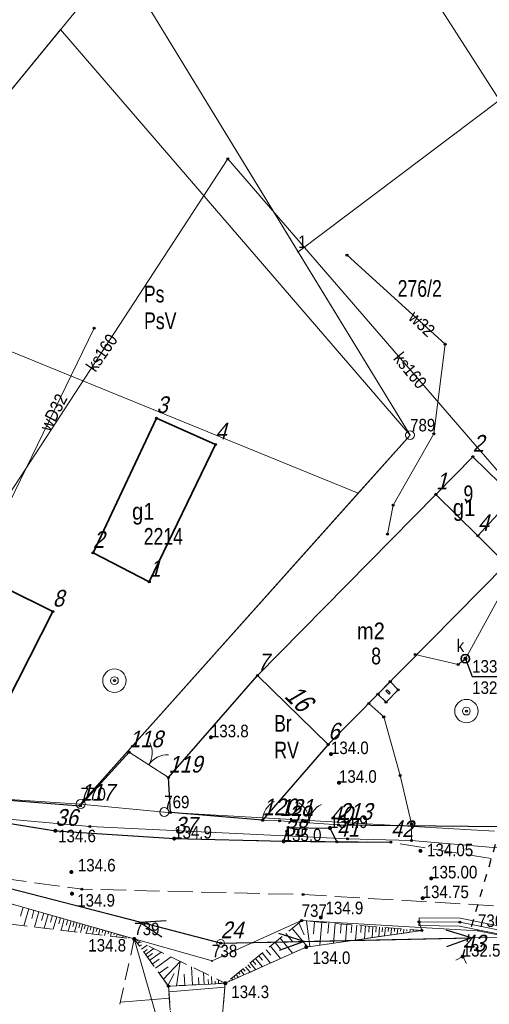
# Model space of a CAD drawing. Header units: metres. Extents: x 5548743 to 5556416, y 5707500 to 5714000.
# Tile 27 of 244: x 5551240 to 5551283, y 5711506 to 5711594. Entities that reach past the tile are written whole.
import ezdxf
from ezdxf.enums import TextEntityAlignment as Align

# ---------------------------------------------------------------- set-up
doc = ezdxf.new("R2010")
doc.units = ezdxf.units.M
for name, pattern in [('1.5_0.75', [2.25, 1.5, -0.75]), ('2.25_0.75', [3, 2.25, -0.75]), ('219-1000', [0]), ('otkz_1000', [1.4, 0.7, -0.7]), ('otob_1000', [0]), ('otof_1000', [0]), ('suep_nn_1000', [0])]:
    doc.linetypes.add(name, pattern=pattern)
doc.layers.get('0').update_dxf_attribs({"color": 2, "lineweight": 5})
doc.styles.get("Standard").update_dxf_attribs({"font": 'Working1250', "width": 0.75})
doc.linetypes.add('902-1000', pattern='A,5,0,[1,ksztalty.shx,S=1,R=0,X=0,Y=0],5', length=10)
doc.linetypes.add('otdn_1000', pattern='A,7,0,[21,ksztalty.shx,S=0.7,R=0,X=0,Y=0]', length=7)

# ---------------------------------------------------------------- blocks, each defined once
blk = doc.blocks.new('PUNKTBUD')
at = {"color": 0}
blk.add_circle((0, 0), 0.09, dxfattribs=at)
blk = doc.blocks.new('203')
at = {"linetype": 'Continuous', "lineweight": 0}
h = blk.add_hatch(color=0, dxfattribs=at)
edge = h.paths.add_edge_path()
edge.add_arc((0, 0), 0.09, 0, 360)
blk = doc.blocks.new('202')
at = {"color": 0, "linetype": 'Continuous', "lineweight": 0}
blk.add_circle((0, 0), 0.4, dxfattribs=at)
blk = doc.blocks.new('PW01')
at = {"linetype": 'Continuous', "lineweight": 13}
h = blk.add_hatch(color=0, dxfattribs=at)
edge = h.paths.add_edge_path()
edge.add_arc((0, 0), 0.18, 0, 360)
blk = doc.blocks.new('US13')
at = {"color": 0, "linetype": 'Continuous', "lineweight": 13}
for radius in [1.05, 0.35]:
    blk.add_circle((0, 0), radius, dxfattribs=at)
blk = doc.blocks.new('OK02')
at = {"color": 0, "linetype": 'Continuous', "lineweight": 0}
for centre, start, end in [((-2, 0), 0, 60), ((2, 0), 120, 180)]:
    blk.add_arc(centre, 2, start, end, dxfattribs=at)
blk = doc.blocks.new('OK04')
at = {"color": 0, "linetype": 'Continuous', "lineweight": 0}
blk.add_arc((2, 0), 2, 120, 180, dxfattribs=at)
blk = doc.blocks.new('US15')
at = {"color": 0, "linetype": 'Continuous', "lineweight": 13}
blk.add_circle((0, 0), 0.35, dxfattribs=at)
blk = doc.blocks.new('US22')
at = {"color": 0, "linetype": 'Continuous', "lineweight": 0}
blk.add_circle((0, 0), 0.4, dxfattribs=at)
blk = doc.blocks.new('SUEP1')
at = {"color": 0, "linetype": 'Continuous'}
for p, q in [((0, 0), (7.5, 0)), ((7.5, 0), (5.25, 0.75)), ((7.5, 0), (5.25, -0.75)), ((7.5, 0), (22.5, 0)), ((22.5, 0), (20.25, 0.75)), ((22.5, 0), (20.25, -0.75))]:
    blk.add_line(p, q, dxfattribs=at)
blk = doc.blocks.new('IB05')
at = {"color": 0, "linetype": 'Continuous', "lineweight": 13}
for q in [(0.495, 0.495), (0.495, -0.495)]:
    blk.add_line((0, 0), q, dxfattribs=at)
blk = doc.blocks.new('PIKIETAW1891')
at = {"color": 0}
blk.add_circle((0, 0), 0.09, dxfattribs=at)

msp = doc.modelspace()

# ---------------------------------------------------------------- linework, layer by layer
at = {"layer": '000 Inne (niezydentyfikowane)', "color": 7, "linetype": 'CONTINUOUS', "lineweight": 18, "flags": 128}
for points in [[(5551240.74, 5711514.37), (5551240.51, 5711513.57)], [(5551241.24, 5711514.23), (5551240.8, 5711512.71)], [(5551241.71, 5711514.09), (5551241.51, 5711513.37)], [(5551242.16, 5711513.97), (5551241.77, 5711512.59)], [(5551242.59, 5711513.84), (5551242.4, 5711513.19)], [(5551242.99, 5711513.73), (5551242.64, 5711512.49)], [(5551243.38, 5711513.62), (5551243.21, 5711513.03)], [(5551243.75, 5711513.51), (5551243.43, 5711512.4)], [(5551244.09, 5711513.41), (5551243.94, 5711512.88)], [(5551244.43, 5711513.32), (5551244.14, 5711512.31)], [(5551244.74, 5711513.23), (5551244.6, 5711512.75)], [(5551245.04, 5711513.15), (5551244.78, 5711512.24)], [(5551245.32, 5711513.07), (5551245.2, 5711512.63)], [(5551245.59, 5711512.99), (5551245.36, 5711512.17)], [(5551245.85, 5711512.92), (5551245.74, 5711512.53)], [(5551246.09, 5711512.85), (5551245.88, 5711512.1)], [(5551246.33, 5711512.78), (5551246.23, 5711512.43)], [(5551265.48, 5711512.96), (5551265.97, 5711511.9)], [(5551266.16, 5711513.13), (5551266.46, 5711510.84)], [(5551266.88, 5711513.08), (5551266.79, 5711511.98)], [(5551267.54, 5711513.02), (5551267.37, 5711510.98)], [(5551268.16, 5711512.97), (5551268.08, 5711512.02)], [(5551268.74, 5711512.92), (5551268.59, 5711511.15)], [(5551269.28, 5711512.88), (5551269.21, 5711512.05)], [(5551269.78, 5711512.84), (5551269.65, 5711511.3)], [(5551270.24, 5711512.8), (5551270.18, 5711512.08)], [(5551270.68, 5711512.76), (5551270.57, 5711511.43)], [(5551271.08, 5711512.73), (5551271.03, 5711512.11)], [(5551246.59, 5711512.7), (5551246.4, 5711512.04)], [(5551246.85, 5711512.63), (5551246.76, 5711512.32)], [(5551247.11, 5711512.55), (5551246.95, 5711511.98)], [(5551247.37, 5711512.48), (5551247.3, 5711512.21)], [(5551247.63, 5711512.41), (5551247.49, 5711511.91)], [(5551247.89, 5711512.33), (5551247.83, 5711512.11)], [(5551248.15, 5711512.26), (5551248.03, 5711511.85)], [(5551248.41, 5711512.18), (5551248.36, 5711512)], [(5551248.67, 5711512.11), (5551248.58, 5711511.78)], [(5551248.93, 5711512.04), (5551248.89, 5711511.89)], [(5551249.19, 5711511.96), (5551249.12, 5711511.72)], [(5551249.45, 5711511.89), (5551249.42, 5711511.79)], [(5551264.32, 5711512.01), (5551264.93, 5711511.27)], [(5551264.88, 5711512.47), (5551266.24, 5711510.81)], [(5551271.45, 5711512.7), (5551271.36, 5711511.54)], [(5551271.8, 5711512.67), (5551271.76, 5711512.13)], [(5551272.13, 5711512.64), (5551272.05, 5711511.64)], [(5551272.43, 5711512.62), (5551272.39, 5711512.15)], [(5551272.72, 5711512.59), (5551272.64, 5711511.73)], [(5551272.98, 5711512.57), (5551272.95, 5711512.17)], [(5551273.24, 5711512.55), (5551273.17, 5711511.8)], [(5551273.51, 5711512.53), (5551273.49, 5711512.19)], [(5551273.79, 5711512.5), (5551273.74, 5711511.88)], [(5551274.07, 5711512.48), (5551274.05, 5711512.2)], [(5551274.35, 5711512.46), (5551274.31, 5711511.97)], [(5551274.62, 5711512.44), (5551274.61, 5711512.22)], [(5551274.9, 5711512.41), (5551274.87, 5711512.05)], [(5551275.18, 5711512.39), (5551275.17, 5711512.24)], [(5551275.46, 5711512.37), (5551275.44, 5711512.13)], [(5551275.73, 5711512.34), (5551275.73, 5711512.26)], [(5551276.01, 5711512.32), (5551276, 5711512.21)], [(5551249.71, 5711511.81), (5551249.66, 5711511.65)], [(5551249.97, 5711511.74), (5551249.95, 5711511.68)], [(5551250.23, 5711511.67), (5551250.21, 5711511.59)], [(5551251, 5711511.12), (5551251.22, 5711511.28)], [(5551251.19, 5711510.87), (5551251.37, 5711511)], [(5551251.37, 5711510.61), (5551251.87, 5711510.97)], [(5551263.34, 5711511.21), (5551263.84, 5711510.6)], [(5551263.81, 5711511.59), (5551264.91, 5711510.25)], [(5551251.56, 5711510.35), (5551251.87, 5711510.58)], [(5551251.72, 5711510.13), (5551252.47, 5711510.67)], [(5551251.89, 5711509.89), (5551252.34, 5711510.21)], [(5551252.1, 5711509.61), (5551253.13, 5711510.35)], [(5551262.2, 5711510.27), (5551262.94, 5711509.37)], [(5551262.54, 5711510.55), (5551262.95, 5711510.06)], [(5551262.92, 5711510.87), (5551263.83, 5711509.76)], [(5551252.33, 5711509.28), (5551252.94, 5711509.71)], [(5551252.61, 5711508.9), (5551254.02, 5711509.92)], [(5551253.32, 5711507.92), (5551254.84, 5711509.52)], [(5551254.5, 5711507.33), (5551254.84, 5711509.52)], [(5551260.9, 5711509.21), (5551261.13, 5711508.93)], [(5551261.11, 5711509.38), (5551261.61, 5711508.77)], [(5551261.35, 5711509.57), (5551261.62, 5711509.24)], [(5551261.6, 5711509.78), (5551262.21, 5711509.04)], [(5551261.88, 5711510.02), (5551262.22, 5711509.61)], [(5551252.94, 5711508.45), (5551253.76, 5711509.04)], [(5551253.73, 5711507.34), (5551254.29, 5711508.43)], [(5551255.25, 5711507.37), (5551255.2, 5711508.37)], [(5551255.94, 5711507.4), (5551255.85, 5711509.02)], [(5551256.98, 5711507.45), (5551256.93, 5711508.5)], [(5551259.85, 5711508.35), (5551260.07, 5711508.08)], [(5551260.06, 5711508.52), (5551260.19, 5711508.36)], [(5551260.27, 5711508.69), (5551260.58, 5711508.31)], [(5551260.48, 5711508.86), (5551260.66, 5711508.65)], [(5551260.69, 5711509.04), (5551261.1, 5711508.54)], [(5551256.51, 5711507.43), (5551256.48, 5711508.08)], [(5551257.36, 5711507.47), (5551257.34, 5711507.89)], [(5551257.67, 5711507.49), (5551257.63, 5711508.16)], [(5551257.97, 5711507.5), (5551257.96, 5711507.75)], [(5551258.28, 5711507.52), (5551258.26, 5711507.85)], [(5551258.58, 5711507.53), (5551258.58, 5711507.62)], [(5551259.01, 5711507.66), (5551259.04, 5711507.62)], [(5551259.22, 5711507.83), (5551259.26, 5711507.78)], [(5551259.43, 5711508), (5551259.55, 5711507.85)], [(5551259.64, 5711508.17), (5551259.73, 5711508.07)], [(5551253.81, 5711506.79), (5551258.85, 5711507.2)], [(5551253.86, 5711506.21), (5551249.47, 5711505.85)]]:
    msp.add_lwpolyline(points, dxfattribs=at)
at = {"layer": '217-kontur klasyfikacyjny', "color": 3, "linetype": 'CONTINUOUS', "lineweight": 18, "flags": 128}
for points in [[(5551283.49, 5711586.78), (5551263.92, 5711617.28)], [(5551249.32, 5711599.51), (5551275.46, 5711556.72)], [(5551244.1, 5711593.11), (5551225.25, 5711570.08)], [(5551275.46, 5711556.72), (5551244.1, 5711593.11)], [(5551270.81, 5711551.51), (5551225.25, 5711570.08)], [(5551225.25, 5711570.08), (5551270.81, 5711551.51)], [(5551270.81, 5711551.51), (5551275.46, 5711556.72)], [(5551275.46, 5711556.72), (5551270.81, 5711551.51)], [(5551245.9, 5711523.63), (5551270.81, 5711551.51)], [(5551270.81, 5711551.51), (5551245.9, 5711523.63)], [(5551234.97, 5711524.33), (5551245.9, 5711523.63)], [(5551245.9, 5711523.63), (5551253.4, 5711522.91)], [(5551253.4, 5711522.91), (5551283.04, 5711521.19)], [(5551250.71, 5711511.53), (5551215.99, 5711521.41)], [(5551254.5, 5711498.32), (5551250.71, 5711511.53)]]:
    msp.add_lwpolyline(points, dxfattribs=at)
at = {"layer": '218-kontur użytku gruntowego', "color": 3, "linetype": 'CONTINUOUS', "lineweight": 18, "flags": 128}
for points in [[(5551283.49, 5711586.78), (5551263.92, 5711617.28)], [(5551249.32, 5711599.51), (5551275.46, 5711556.72)], [(5551244.1, 5711593.11), (5551225.25, 5711570.08)], [(5551275.46, 5711556.72), (5551244.1, 5711593.11)], [(5551270.81, 5711551.51), (5551225.25, 5711570.08)], [(5551225.25, 5711570.08), (5551270.81, 5711551.51)], [(5551270.81, 5711551.51), (5551275.46, 5711556.72)], [(5551275.46, 5711556.72), (5551270.81, 5711551.51)], [(5551245.9, 5711523.63), (5551270.81, 5711551.51)], [(5551270.81, 5711551.51), (5551245.9, 5711523.63)], [(5551234.97, 5711524.33), (5551245.9, 5711523.63)], [(5551245.9, 5711523.63), (5551234.97, 5711524.33)], [(5551245.9, 5711523.63), (5551253.4, 5711522.91)], [(5551253.4, 5711522.91), (5551245.9, 5711523.63)], [(5551253.4, 5711522.91), (5551283.04, 5711521.19)], [(5551283.04, 5711521.19), (5551253.4, 5711522.91)], [(5551250.71, 5711511.53), (5551215.99, 5711521.41)], [(5551215.99, 5711521.41), (5551250.71, 5711511.53)], [(5551265.73, 5711513.17), (5551257.69, 5711509.55)], [(5551257.69, 5711509.55), (5551265.73, 5711513.17)], [(5551281.55, 5711512.27), (5551265.73, 5711513.17)], [(5551265.73, 5711513.17), (5551281.55, 5711512.27)], [(5551290.74, 5711510.43), (5551281.55, 5711512.27)], [(5551281.55, 5711512.27), (5551290.74, 5711510.43)], [(5551254.5, 5711498.32), (5551250.71, 5711511.53)], [(5551250.71, 5711511.53), (5551254.5, 5711498.32)], [(5551257.69, 5711509.55), (5551250.71, 5711511.53)], [(5551250.71, 5711511.53), (5551257.69, 5711509.55)]]:
    msp.add_lwpolyline(points, dxfattribs=at)
at = {"layer": '219-działka ewidencyjna', "color": 7, "linetype": '219-1000', "lineweight": 18, "flags": 128}
for points in [[(5551200.26, 5711539.55), (5551249.32, 5711599.51)], [(5551249.32, 5711599.51), (5551265.41, 5711573.16)], [(5551283.49, 5711586.78), (5551265.41, 5711573.16)], [(5551275.46, 5711556.72), (5551265.41, 5711573.16)], [(5551245.9, 5711523.63), (5551275.46, 5711556.72)], [(5551234.97, 5711524.33), (5551245.9, 5711523.63)], [(5551245.9, 5711523.63), (5551253.4, 5711522.91)], [(5551253.4, 5711522.91), (5551283.04, 5711521.19)], [(5551215.99, 5711521.41), (5551250.71, 5711511.53)], [(5551265.73, 5711513.17), (5551257.69, 5711509.55)], [(5551265.73, 5711513.17), (5551281.55, 5711512.27)], [(5551281.55, 5711512.27), (5551290.74, 5711510.43)], [(5551250.71, 5711511.53), (5551257.69, 5711509.55)], [(5551250.71, 5711511.53), (5551254.5, 5711498.32)]]:
    msp.add_lwpolyline(points, dxfattribs=at)
at = {"layer": '312-budynek ewidencyjny', "color": 7, "linetype": 'CONTINUOUS', "lineweight": 35, "flags": 128}
for points in [[(5551247.01, 5711546.16), (5551252.7, 5711558.25)], [(5551252.7, 5711558.25), (5551257.99, 5711555.89)], [(5551257.99, 5711555.89), (5551252.06, 5711543.57)], [(5551277.78, 5711551.41), (5551281.08, 5711554.79)], [(5551281.08, 5711554.79), (5551284.76, 5711551.18)], [(5551261.76, 5711535.17), (5551277.78, 5711551.41)], [(5551277.78, 5711551.41), (5551281.53, 5711547.68)], [(5551281.53, 5711547.68), (5551277.78, 5711551.41)], [(5551284.76, 5711551.18), (5551281.53, 5711547.68)], [(5551281.53, 5711547.68), (5551284.07, 5711545.16)], [(5551252.06, 5711543.57), (5551247.01, 5711546.16)], [(5551234.99, 5711545.05), (5551243.4, 5711540.89)], [(5551284.07, 5711545.16), (5551268.11, 5711528.96)], [(5551243.4, 5711540.89), (5551234.97, 5711524.33)], [(5551268.11, 5711528.96), (5551261.76, 5711535.17)]]:
    msp.add_lwpolyline(points, dxfattribs=at)
at = {"layer": 'brama', "color": 7, "linetype": 'otob_1000', "lineweight": 18, "flags": 128}
for points in [[(5551250.24, 5711528.27), (5551253.78, 5711526)], [(5551263.75, 5711522.12), (5551269.03, 5711521.76)]]:
    msp.add_lwpolyline(points, dxfattribs=at)
at = {"layer": 'furtka', "color": 7, "linetype": 'otof_1000', "lineweight": 18, "flags": 128}
msp.add_lwpolyline([(5551262.23, 5711522.17), (5551263.75, 5711522.12)], dxfattribs=at)
at = {"layer": 'jezdnia', "color": 7, "linetype": '2.25_0.75', "lineweight": 18, "flags": 128}
msp.add_lwpolyline([(5551172.09, 5711540.78), (5551175.55, 5711541.48), (5551179.08, 5711541.81), (5551182.67, 5711541.28), (5551184.52, 5711540.66), (5551199.48, 5711533.25), (5551229.75, 5711519.43), (5551232.58, 5711518.54), (5551237.97, 5711517.08), (5551246, 5711516), (5551265.86, 5711515.51), (5551285.84, 5711514.34), (5551298.12, 5711510.6), (5551299.87, 5711510.1), (5551304.6, 5711507.06), (5551344.36, 5711475.83), (5551354.22, 5711468.39), (5551360.8, 5711464.06), (5551374.1, 5711456.68), (5551402.05, 5711446.48), (5551407.78, 5711444.12), (5551410.66, 5711442.85), (5551414.33, 5711440.51), (5551417.63, 5711437.78), (5551420.15, 5711433.54), (5551421.37, 5711431.1), (5551426.56, 5711417.26), (5551432.01, 5711390.13), (5551431.87, 5711377.29), (5551426.97, 5711372.97), (5551427.74, 5711369.97), (5551440.19, 5711371.8), (5551450.56, 5711371.32), (5551462.05, 5711371.81), (5551478.14, 5711373.67), (5551488.68, 5711375.38), (5551516.03, 5711380.25), (5551543.48, 5711385.9), (5551551.63, 5711387.01), (5551565.67, 5711387.79), (5551572.21, 5711387.75), (5551583.47, 5711386.8), (5551583.96, 5711391.49), (5551566.2, 5711392.76), (5551550.45, 5711392.17), (5551542.24, 5711391.21), (5551487.59, 5711380.11), (5551461.08, 5711375.98), (5551449.46, 5711376.1), (5551446.32, 5711376.39), (5551441.41, 5711378.14), (5551439.66, 5711379.88), (5551437.86, 5711383.43), (5551436.13, 5711391.22), (5551429.65, 5711420.76), (5551427.26, 5711427.87), (5551425.61, 5711431.8), (5551422.03, 5711437.63), (5551419.19, 5711441.14), (5551415.93, 5711444.01), (5551412.67, 5711446), (5551409.41, 5711447.67), (5551403.68, 5711450.03), (5551375.77, 5711460.32), (5551363.25, 5711467.22), (5551356.64, 5711471.51), (5551346.66, 5711478.8), (5551307.36, 5711510.62), (5551302.62, 5711513.66), (5551298.56, 5711514.88), (5551286.23, 5711518.17), (5551273.73, 5711520.21), (5551268.88, 5711520.25), (5551264.12, 5711520.29), (5551254.29, 5711520.53), (5551243.63, 5711521.23), (5551236.96, 5711522.3), (5551231.68, 5711523.72), (5551223.67, 5711526.93), (5551218.56, 5711529.25), (5551196.45, 5711540.28), (5551189.04, 5711543.29), (5551182.56, 5711546.16), (5551169.98, 5711545.84), (5551167.74, 5711545.19)], close=True, dxfattribs=at)
at = {"layer": 'krawężnik', "color": 7, "linetype": 'CONTINUOUS', "lineweight": 25, "flags": 128}
for points in [[(5551196.45, 5711540.28), (5551218.56, 5711529.25), (5551223.67, 5711526.93), (5551231.68, 5711523.72), (5551236.96, 5711522.3), (5551243.63, 5711521.23), (5551254.29, 5711520.53), (5551264.12, 5711520.29), (5551268.88, 5711520.25), (5551273.73, 5711520.21)], [(5551264.12, 5711520.29), (5551264.52, 5711521.54), (5551268.27, 5711521.48), (5551268.88, 5711520.25)]]:
    msp.add_lwpolyline(points, dxfattribs=at)
at = {"layer": 'ogrodzenie trwałe', "color": 7, "linetype": '902-1000', "lineweight": 25, "flags": 128}
for points in [[(5551268.11, 5711528.96), (5551262.23, 5711522.17), (5551253.95, 5711522.88), (5551253.78, 5711526), (5551261.76, 5711535.17)], [(5551234.97, 5711524.33), (5551245.87, 5711523.48), (5551250.24, 5711528.27)], [(5551269.03, 5711521.76), (5551283.57, 5711521.63)]]:
    msp.add_lwpolyline(points, dxfattribs=at)
at = {"layer": 'przepust', "color": 7, "linetype": 'otkz_1000', "lineweight": 25, "flags": 128}
msp.add_lwpolyline([(5551280.18, 5711509.95), (5551285.05, 5711526.57)], dxfattribs=at)
at = {"layer": 'przewód elektroenergetyczny niskiego napięcia', "color": 1, "linetype": 'suep_nn_1000', "lineweight": 18, "flags": 128}
for points in [[(5551216.16, 5711522.1), (5551258.46, 5711511.14)], [(5551258.46, 5711511.14), (5551311.67, 5711512.28)]]:
    msp.add_lwpolyline(points, dxfattribs=at)
at = {"layer": 'przewód kanalizacyjny', "color": 34, "linetype": 'CONTINUOUS', "lineweight": 18, "flags": 128}
for points in [[(5551259.1, 5711581.51), (5551237.38, 5711548.26), (5551235.35, 5711545.1)], [(5551259.1, 5711581.51), (5551287.19, 5711549.05), (5551280.42, 5711536.67), (5551279.77, 5711536.14), (5551275.91, 5711537.04)]]:
    msp.add_lwpolyline(points, dxfattribs=at)
at = {"layer": 'przewód telekomunikacyjny podziemny', "color": 30, "linetype": 'CONTINUOUS', "lineweight": 18, "flags": 128}
for points in [[(5551188.88, 5711556.82), (5551186.9, 5711551.43), (5551186.59, 5711548.33), (5551186.99, 5711545.7), (5551188.09, 5711544.76), (5551194.75, 5711541.23), (5551206.47, 5711535.18), (5551211.54, 5711532.84), (5551222.29, 5711527.91), (5551227.78, 5711525.43), (5551232.19, 5711523.76), (5551235.03, 5711522.96), (5551237.78, 5711522.41), (5551246.72, 5711521.62), (5551269.84, 5711520.51), (5551275.58, 5711520.36), (5551283.96, 5711519.63)], [(5551275.58, 5711520.36), (5551275.59, 5711521.84), (5551274.58, 5711526.18), (5551273.09, 5711531.44), (5551271.76, 5711532.66)]]:
    msp.add_lwpolyline(points, dxfattribs=at)
at = {"layer": 'przewód wodociągowy', "color": 5, "linetype": 'CONTINUOUS', "lineweight": 18, "flags": 128}
for points in [[(5551273.44, 5711547.85), (5551273.95, 5711550.44), (5551277.59, 5711556.84), (5551278.6, 5711564.87), (5551269.8, 5711572.86)], [(5551236.42, 5711544.34), (5551247.11, 5711566.32)]]:
    msp.add_lwpolyline(points, dxfattribs=at)
at = {"layer": 'rzedna-Atr2', "color": 7, "flags": 128}
msp.add_lwpolyline([(5551280.42, 5711536.67), (5551281.03, 5711535.07), (5551285.408, 5711535.07)], dxfattribs=at)
at = {"layer": 'skarpa nieumocniona', "color": 7, "linetype": '1.5_0.75', "lineweight": 18, "flags": 128}
for points in [[(5551250.71, 5711511.53), (5551234.81, 5711516.06), (5551212.14, 5711525.63), (5551182.48, 5711540.36), (5551179.16, 5711537.99), (5551207.64, 5711525.28), (5551215.99, 5711521.41), (5551235.33, 5711513.36)], [(5551250.71, 5711511.53), (5551234.81, 5711516.06), (5551212.14, 5711525.63), (5551182.48, 5711540.36), (5551179.16, 5711537.99), (5551207.64, 5711525.28), (5551215.99, 5711521.41), (5551235.33, 5711513.36)], [(5551258.88, 5711507.55), (5551266.14, 5711510.8), (5551276.51, 5711512.28), (5551265.73, 5711513.17)], [(5551258.88, 5711507.55), (5551266.14, 5711510.8), (5551276.51, 5711512.28), (5551265.73, 5711513.17)], [(5551250.71, 5711511.53), (5551249.26, 5711504.9), (5551259.47, 5711476.73), (5551274.18, 5711466.04), (5551279.12, 5711464.43), (5551277.38, 5711467.04), (5551265.03, 5711476.25), (5551258.96, 5711484.66), (5551254.5, 5711498.32), (5551253.77, 5711507.29)], [(5551250.71, 5711511.53), (5551249.26, 5711504.9), (5551259.47, 5711476.73), (5551274.18, 5711466.04), (5551279.12, 5711464.43), (5551277.38, 5711467.04), (5551265.03, 5711476.25), (5551258.96, 5711484.66), (5551254.5, 5711498.32), (5551253.77, 5711507.29)], [(5551253.77, 5711507.29), (5551258.88, 5711507.55), (5551250.71, 5711511.53)], [(5551253.77, 5711507.29), (5551258.88, 5711507.55), (5551250.71, 5711511.53)], [(5551253.77, 5711507.29), (5551254.5, 5711498.32), (5551258.96, 5711484.66), (5551265.03, 5711476.25), (5551277.38, 5711467.04), (5551279.12, 5711464.43), (5551279.06, 5711468.43), (5551281.27, 5711468.57), (5551267.16, 5711477.97), (5551261.52, 5711484.74), (5551257.97, 5711497), (5551258.88, 5711507.55)], [(5551253.77, 5711507.29), (5551254.5, 5711498.32), (5551258.96, 5711484.66), (5551265.03, 5711476.25), (5551277.38, 5711467.04), (5551279.12, 5711464.43), (5551279.06, 5711468.43), (5551281.27, 5711468.57), (5551267.16, 5711477.97), (5551261.52, 5711484.74), (5551257.97, 5711497), (5551258.88, 5711507.55)]]:
    msp.add_lwpolyline(points, close=True, dxfattribs=at)
at = {"layer": 'taras', "color": 0, "lineweight": 18}
for p, q in [((5551272.58, 5711533.49), (5551273.67, 5711534.61)), ((5551273.67, 5711534.61), (5551274.4, 5711533.88)), ((5551273.3, 5711532.78), (5551272.58, 5711533.49)), ((5551273.4, 5711533.88), (5551273.296, 5711533.773)), ((5551273.296, 5711533.773), (5551273.574, 5711533.5)), ((5551274.4, 5711533.88), (5551273.3, 5711532.78)), ((5551273.677, 5711533.596), (5551273.4, 5711533.88)), ((5551273.574, 5711533.5), (5551273.677, 5711533.596))]:
    msp.add_line(p, q, dxfattribs=at)
at = {"layer": 'woda stojąca', "color": 141, "linetype": 'CONTINUOUS', "lineweight": 18, "flags": 128}
msp.add_lwpolyline([(5551365.99, 5711440.91), (5551378.54, 5711436.14), (5551380.37, 5711437.88), (5551381.77, 5711442.41), (5551379.12, 5711445.25), (5551371.28, 5711450.79), (5551371.05, 5711451.69), (5551331.99, 5711479.93), (5551302.84, 5711502.17), (5551289.99, 5711507.32), (5551285.59, 5711511.9), (5551279.93, 5711513.03), (5551276.26, 5711513.07), (5551276.51, 5711512.28), (5551266.14, 5711510.8), (5551258.88, 5711507.55), (5551257.97, 5711497), (5551261.52, 5711484.74), (5551267.16, 5711477.97), (5551281.27, 5711468.57), (5551286.4, 5711465.01), (5551310.82, 5711464.08), (5551344.19, 5711452.84)], close=True, dxfattribs=at)
at = {"layer": 'ściana oporowa (linia)', "color": 0, "linetype": 'otdn_1000', "lineweight": 18}
for p, q in [((5551276.256, 5711512.72), (5551276.26, 5711513.07)), ((5551276.256, 5711512.72), (5551279.893, 5711512.678)), ((5551279.893, 5711512.678), (5551285.521, 5711511.557))]:
    msp.add_line(p, q, dxfattribs=at)
at = {"layer": 'ściana oporowa (linia)', "color": 0, "lineweight": 18}
for p, q in [((5551276.264, 5711513.42), (5551276.26, 5711513.07)), ((5551276.264, 5711513.42), (5551279.967, 5711513.382)), ((5551279.967, 5711513.382), (5551285.659, 5711512.243))]:
    msp.add_line(p, q, dxfattribs=at)

# ---------------------------------------------------------------- block references
at = {"layer": '202-punkt graniczny', "color": 7, "linetype": 'CONTINUOUS', "lineweight": 18}
for p in [(5551275.46, 5711556.72), (5551245.9, 5711523.63), (5551253.4, 5711522.91)]:
    msp.add_blockref('202', p, dxfattribs=at)
at = {"layer": '203-punkt graniczny', "color": 7, "linetype": 'CONTINUOUS', "lineweight": 18}
for p in [(5551265.41, 5711573.16), (5551265.73, 5711513.17), (5551281.55, 5711512.27), (5551250.71, 5711511.53), (5551257.69, 5711509.55)]:
    msp.add_blockref('203', p, dxfattribs=at)
at = {"layer": 'brama', "color": 7, "linetype": 'CONTINUOUS', "lineweight": 18}
for p, rotation in [((5551252.01, 5711527.135), 327.33), ((5551266.39, 5711521.94), 356.1)]:
    msp.add_blockref('OK02', p, dxfattribs=dict(at, rotation=rotation))
at = {"layer": 'furtka', "color": 7, "linetype": 'CONTINUOUS', "lineweight": 18, "rotation": 358.116}
msp.add_blockref('OK04', (5551262.23, 5711522.17), dxfattribs=at)
at = {"layer": 'pikieta naturalna', "color": 7, "linetype": 'CONTINUOUS', "lineweight": 13}
for p in [(5551257.59, 5711529.62), (5551268.36, 5711528.11), (5551269.08, 5711525.54), (5551268.27, 5711521.48), (5551243.63, 5711521.23), (5551254.29, 5711520.53), (5551264.12, 5711520.29), (5551245.07, 5711517.53), (5551245.12, 5711515.59), (5551267.45, 5711513.45), (5551250.71, 5711511.53), (5551266.14, 5711510.8), (5551280.18, 5711509.95), (5551258.88, 5711507.55)]:
    msp.add_blockref('PW01', p, dxfattribs=at)
at = {"layer": 'pikieta sztuczna', "color": 7, "linetype": 'CONTINUOUS', "lineweight": 13}
for p in [(5551276.39, 5711519.43), (5551277.35, 5711516.96), (5551276.59, 5711515.19)]:
    msp.add_blockref('PW01', p, dxfattribs=at)
at = {"layer": 'przepust', "color": 7, "linetype": 'CONTINUOUS', "lineweight": 25, "rotation": 253.668}
msp.add_blockref('IB05', (5551280.18, 5711509.95), dxfattribs=at)
at = {"layer": 'przewód elektroenergetyczny niskiego napięcia', "color": 1, "linetype": 'CONTINUOUS', "lineweight": 18}
for rotation in [165.474, 1.227]:
    msp.add_blockref('SUEP1', (5551258.46, 5711511.14), dxfattribs=dict(at, rotation=rotation))
at = {"layer": 'Punkt budynku', "color": 5, "linetype": 'CONTINUOUS', "lineweight": 13}
for p in [(5551252.7, 5711558.25), (5551257.99, 5711555.89), (5551281.08, 5711554.79), (5551277.78, 5711551.41), (5551281.53, 5711547.68), (5551247.01, 5711546.16), (5551252.06, 5711543.57), (5551243.4, 5711540.89), (5551261.76, 5711535.17), (5551273.67, 5711534.61), (5551274.4, 5711533.88), (5551272.58, 5711533.49), (5551273.3, 5711532.78), (5551268.11, 5711528.96)]:
    msp.add_blockref('PUNKTBUD', p, dxfattribs=at)
at = {"layer": 'Punkt roboczy BDOT GESUT K1', "color": 6, "linetype": 'CONTINUOUS', "lineweight": 18}
for p in [(5551259.1, 5711581.51), (5551259.1, 5711581.51), (5551269.8, 5711572.86), (5551247.11, 5711566.32), (5551278.6, 5711564.87), (5551277.59, 5711556.84), (5551273.95, 5711550.44), (5551273.44, 5711547.85), (5551275.91, 5711537.04), (5551280.42, 5711536.67), (5551280.42, 5711536.67), (5551280.42, 5711536.67), (5551279.77, 5711536.14), (5551261.76, 5711535.17), (5551248.93, 5711534.7), (5551271.76, 5711532.66), (5551273.09, 5711531.44), (5551280.51, 5711531.97), (5551257.59, 5711529.62), (5551268.11, 5711528.96), (5551250.24, 5711528.27), (5551250.24, 5711528.27), (5551268.36, 5711528.11), (5551253.78, 5711526), (5551253.78, 5711526), (5551274.58, 5711526.18), (5551269.08, 5711525.54), (5551245.87, 5711523.48), (5551253.95, 5711522.88), (5551246.72, 5711521.62), (5551262.23, 5711522.17), (5551262.23, 5711522.17), (5551263.75, 5711522.12), (5551263.75, 5711522.12), (5551264.52, 5711521.54), (5551268.27, 5711521.48), (5551268.27, 5711521.48), (5551269.03, 5711521.76), (5551269.03, 5711521.76), (5551275.59, 5711521.84), (5551243.63, 5711521.23), (5551243.63, 5711521.23), (5551243.63, 5711521.23), (5551254.29, 5711520.53), (5551254.29, 5711520.53), (5551254.29, 5711520.53), (5551264.12, 5711520.29), (5551264.12, 5711520.29), (5551264.12, 5711520.29), (5551264.12, 5711520.29), (5551268.88, 5711520.25), (5551268.88, 5711520.25), (5551268.88, 5711520.25), (5551269.84, 5711520.51), (5551273.73, 5711520.21), (5551273.73, 5711520.21), (5551275.58, 5711520.36), (5551275.58, 5711520.36), (5551276.39, 5711519.43), (5551245.07, 5711517.53), (5551277.35, 5711516.96), (5551245.12, 5711515.59), (5551246, 5711516), (5551265.86, 5711515.51), (5551276.59, 5711515.19), (5551265.73, 5711513.17), (5551267.45, 5711513.45), (5551276.26, 5711513.07), (5551276.26, 5711513.07), (5551279.93, 5711513.03), (5551279.93, 5711513.03), (5551276.51, 5711512.28), (5551276.51, 5711512.28), (5551250.71, 5711511.53), (5551250.71, 5711511.53), (5551250.71, 5711511.53), (5551250.71, 5711511.53), (5551258.46, 5711511.14), (5551258.46, 5711511.14), (5551266.14, 5711510.8), (5551266.14, 5711510.8), (5551266.14, 5711510.8), (5551280.18, 5711509.95), (5551280.18, 5711509.95), (5551258.88, 5711507.55), (5551258.88, 5711507.55), (5551258.88, 5711507.55), (5551258.88, 5711507.55), (5551258.88, 5711507.55), (5551253.77, 5711507.29), (5551253.77, 5711507.29), (5551253.77, 5711507.29)]:
    msp.add_blockref('PIKIETAW1891', p, dxfattribs=at)
at = {"layer": 'rzedna', "color": 34, "linetype": 'CONTINUOUS', "lineweight": 18}
msp.add_blockref('PW01', (5551280.42, 5711536.67), dxfattribs=at)
at = {"layer": 'studnia kanalizacyjna', "color": 34, "linetype": 'CONTINUOUS', "lineweight": 18}
msp.add_blockref('US15', (5551280.42, 5711536.67), dxfattribs=at)
at = {"layer": 'studnia zwykła', "color": 5, "linetype": 'CONTINUOUS', "lineweight": 18}
for p in [(5551248.93, 5711534.7), (5551280.51, 5711531.97)]:
    msp.add_blockref('US13', p, dxfattribs=at)
at = {"layer": 'słup przewodów napowietrznych', "color": 7, "linetype": 'CONTINUOUS', "lineweight": 18}
msp.add_blockref('US15', (5551258.46, 5711511.14), dxfattribs=at)
at = {"layer": 'właz do komory lub kanału - okrągły', "color": 7, "linetype": 'CONTINUOUS', "lineweight": 18}
msp.add_blockref('US22', (5551280.42, 5711536.67), dxfattribs=at)

# ---------------------------------------------------------------- texts
at = {"layer": '202-punkt graniczny-Atr103', "color": 7, "width": 0.9}
for s, p in [('789', (5551275.46, 5711556.72)), ('789', (5551275.46, 5711556.72)), ('770', (5551245.9, 5711523.63)), ('770', (5551245.9, 5711523.63)), ('769', (5551253.4, 5711522.91)), ('769', (5551253.4, 5711522.91))]:
    msp.add_text(s, height=1.125, dxfattribs=at).set_placement(p, align=Align.BOTTOM_LEFT)
at = {"layer": '203-punkt graniczny-Atr103', "color": 7, "width": 0.9}
for s, p in [('1', (5551265.41, 5711573.16)), ('1', (5551265.41, 5711573.16)), ('737', (5551265.73, 5711513.17)), ('737', (5551265.73, 5711513.17)), ('736', (5551281.55, 5711512.27)), ('736', (5551281.55, 5711512.27)), ('739', (5551250.71, 5711511.53)), ('739', (5551250.71, 5711511.53)), ('738', (5551257.69, 5711509.55)), ('738', (5551257.69, 5711509.55))]:
    msp.add_text(s, height=1.125, dxfattribs=at).set_placement(p, align=Align.BOTTOM_LEFT)
at = {"layer": '209-oznaczenie konturu klasyfikacyjnego', "color": 3, "linetype": 'CONTINUOUS', "lineweight": 18, "width": 0.79}
for s, p in [('PsV', (5551251.59, 5711567.73)), ('RV', (5551263.28, 5711529.22))]:
    msp.add_text(s, height=1.5, dxfattribs=at).set_placement(p, align=Align.TOP_LEFT)
at = {"layer": '210-oznaczenie konturu użytku gruntowego', "color": 3, "linetype": 'CONTINUOUS', "lineweight": 18, "width": 0.79}
for s, p in [('Ps', (5551251.57, 5711568.63)), ('Br', (5551263.26, 5711530.12))]:
    msp.add_text(s, height=1.5, dxfattribs=at).set_placement(p)
at = {"layer": '211-numer działki ewidencyjnej', "color": 7, "linetype": 'CONTINUOUS', "lineweight": 18, "width": 0.79}
msp.add_text('276/2', height=1.5, dxfattribs=at).set_placement((5551274.34, 5711569.13))
at = {"layer": '238-Punkt adresowy budynku', "color": 7, "linetype": 'CONTINUOUS', "lineweight": 18, "oblique": 15, "width": 0.79}
msp.add_text('16', height=1.8, rotation=-44.358, dxfattribs=at).set_placement((5551264.86, 5711532.49), align=Align.CENTER)
at = {"layer": '312-oznaczenie budynku ewidencyjnego', "color": 7, "linetype": 'CONTINUOUS', "lineweight": 18, "width": 0.79}
for s, p in [('9', (5551280.25, 5711552.21)), ('2214', (5551251.56, 5711548.39)), ('8', (5551271.97, 5711537.66))]:
    msp.add_text(s, height=1.5, dxfattribs=at).set_placement(p, align=Align.TOP_LEFT)
at = {"layer": '312-oznaczenie budynku ewidencyjnego-Atr117', "color": 7, "width": 0.9}
for s, p in [('g1', (5551280.3, 5711550.22)), ('g1', (5551251.52, 5711549.89)), ('m2', (5551271.94, 5711539.16))]:
    msp.add_text(s, height=1.5, dxfattribs=at).set_placement(p, align=Align.MIDDLE_CENTER)
at = {"layer": 'pikieta naturalna-Atr2', "color": 7, "width": 0.9}
for s, p in [('133.8', (5551257.59, 5711529.62)), ('134.0', (5551268.36, 5711528.11)), ('134.0', (5551269.08, 5711525.54)), ('134.9', (5551268.27, 5711521.48)), ('134.9', (5551254.29, 5711520.53)), ('134.6', (5551243.88, 5711520.2)), ('135.0', (5551264.12, 5711520.29)), ('134.6', (5551245.65, 5711517.58)), ('134.9', (5551245.59, 5711514.43)), ('134.9', (5551267.87, 5711513.75)), ('134.8', (5551246.59, 5711510.4)), ('132.5', (5551280.18, 5711509.95)), ('134.0', (5551266.71, 5711509.28)), ('134.3', (5551259.42, 5711506.22))]:
    msp.add_text(s, height=1.125, dxfattribs=at).set_placement(p)
at = {"layer": 'pikieta sztuczna-Atr2', "color": 7, "width": 0.9}
for s, p in [('134.05', (5551276.98, 5711518.95)), ('135.00', (5551277.35, 5711516.96)), ('134.75', (5551276.59, 5711515.19))]:
    msp.add_text(s, height=1.125, dxfattribs=at).set_placement(p)
at = {"layer": 'przewód kanalizacyjny-Atr1', "color": 34, "width": 0.9}
for rotation, p in [(55.525, (5551246.77, 5711562.63)), (309.554, (5551274.32, 5711563.92))]:
    msp.add_text('ks160', height=1.125, rotation=rotation, dxfattribs=at).set_placement(p, align=Align.MIDDLE_LEFT)
at = {"layer": 'przewód wodociągowy-Atr1', "color": 5, "width": 0.9}
for s, rotation, p in [('w32', 316.465, (5551275.62, 5711567.57)), ('wD32', 62.757, (5551242.67, 5711557.22))]:
    msp.add_text(s, height=1.125, rotation=rotation, dxfattribs=at).set_placement(p, align=Align.MIDDLE_LEFT)
at = {"layer": 'Punkt budynku-Atr104', "color": 5, "oblique": 15, "width": 0.9}
for s, p in [('3', (5551252.7, 5711558.25)), ('4', (5551257.99, 5711555.89)), ('2', (5551281.08, 5711554.79)), ('1', (5551277.78, 5711551.41)), ('4', (5551281.53, 5711547.68)), ('2', (5551247.01, 5711546.16)), ('1', (5551252.06, 5711543.57)), ('8', (5551243.4, 5711540.89)), ('7', (5551261.76, 5711535.17)), ('6', (5551268.11, 5711528.96))]:
    msp.add_text(s, height=1.5, dxfattribs=at).set_placement(p, align=Align.BOTTOM_LEFT)
at = {"layer": 'Punkt roboczy BDOT GESUT K1-Atr103', "color": 6, "oblique": 15, "width": 0.9}
for s, p in [('118', (5551250.24, 5711528.27)), ('118', (5551250.24, 5711528.27)), ('119', (5551253.78, 5711526)), ('119', (5551253.78, 5711526)), ('117', (5551245.87, 5711523.48)), ('120', (5551262.23, 5711522.17)), ('120', (5551262.23, 5711522.17)), ('121', (5551263.75, 5711522.12)), ('121', (5551263.75, 5711522.12)), ('39', (5551264.52, 5711521.54)), ('40', (5551268.27, 5711521.48)), ('40', (5551268.27, 5711521.48)), ('213', (5551269.03, 5711521.76)), ('213', (5551269.03, 5711521.76)), ('36', (5551243.63, 5711521.23)), ('37', (5551254.29, 5711520.53)), ('37', (5551254.29, 5711520.53)), ('38', (5551264.12, 5711520.29)), ('38', (5551264.12, 5711520.29)), ('38', (5551264.12, 5711520.29)), ('41', (5551268.88, 5711520.25)), ('41', (5551268.88, 5711520.25)), ('42', (5551273.73, 5711520.21)), ('24', (5551258.46, 5711511.14)), ('24', (5551258.46, 5711511.14)), ('43', (5551280.18, 5711509.95)), ('43', (5551280.18, 5711509.95))]:
    msp.add_text(s, height=1.5, dxfattribs=at).set_placement(p, align=Align.BOTTOM_LEFT)
at = {"layer": 'rzedna-Atr2', "color": 34, "width": 0.9}
msp.add_text('133.49', height=1.125, dxfattribs=at).set_placement((5551281.03, 5711535.081), align=Align.BOTTOM_LEFT)
at = {"layer": 'rzedna-Atr3', "color": 34, "width": 0.9}
msp.add_text('132.44', height=1.125, dxfattribs=at).set_placement((5551281.03, 5711533.169), align=Align.BOTTOM_LEFT)
at = {"layer": 'właz do komory lub kanału - okrągły-Atr17', "color": 7, "width": 0.9}
msp.add_text('k', height=1.125, dxfattribs=at).set_placement((5551279.64, 5711537.27))

doc.saveas('drawing.dxf')
